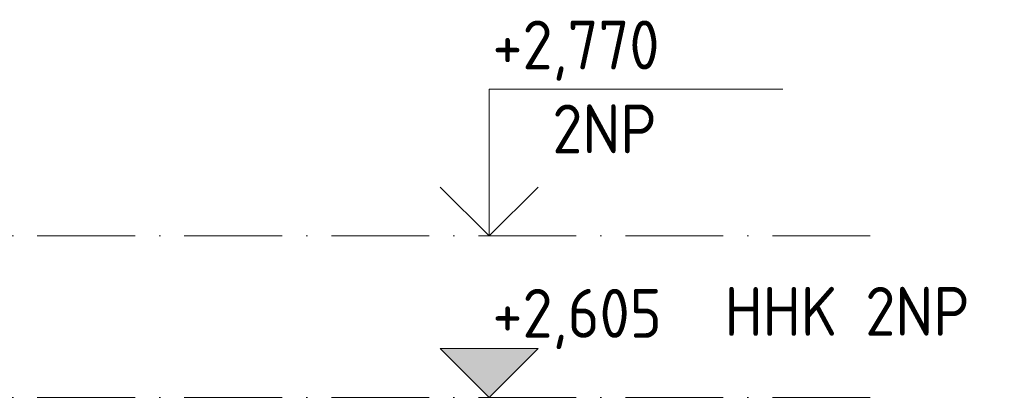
# Model space of a CAD drawing. Header units: millimetres. Extents: x 4307 to 42792, y 1610 to 10025.
# Tile 179 of 256: x 27699 to 28705, y 2605 to 2991. Entities that reach past the tile are written whole.
import ezdxf

# ---------------------------------------------------------------- set-up
doc = ezdxf.new("R2010")
doc.units = ezdxf.units.MM
doc.linetypes.add('Čerchovaná', pattern=[150, 100, -25, 0, -25])
doc.layers.add('A-FLOR-LEVL', color=51, linetype='Continuous', lineweight=5)
doc.styles.add('ISOCPEUR', font='isocpeur.ttf', dxfattribs={"width": 0.9, "height": 50})

# ---------------------------------------------------------------- blocks, each defined once
blk = doc.blocks.new('Podlaží - Výšková kačena-16046-V2')
at = {"layer": 'A-FLOR-LEVL'}
for p, q in [((16817.1, 2920), (17117.1, 2920)), ((16817.1, 2770), (16817.1, 2920)), ((16767.1, 2820), (16817.1, 2770)), ((16867.1, 2820), (16817.1, 2770))]:
    blk.add_line(p, q, dxfattribs=at)
blk = doc.blocks.new('Podlaží - Výšková kačena-487224-V2')
at = {"layer": 'A-FLOR-LEVL'}
blk.add_hatch(color=256, dxfattribs=at).paths.add_polyline_path([(16867.1, 2655), (16817.1, 2605), (16767.1, 2655)])
for p, q in [((16767.1, 2655), (16817.1, 2605)), ((16867.1, 2655), (16767.1, 2655)), ((16767.1, 2655), (16817.1, 2605)), ((16867.1, 2655), (16817.1, 2605)), ((16817.1, 2605), (16867.1, 2655))]:
    blk.add_line(p, q, dxfattribs=at)

msp = doc.modelspace()

# ---------------------------------------------------------------- linework, layer by layer
at = {"layer": 'A-FLOR-LEVL', "linetype": 'Čerchovaná'}
for p, q in [((26216.3, 2770), (28577, 2770)), ((26216.3, 2605), (28577, 2605))]:
    msp.add_line(p, q, dxfattribs=at)

# ---------------------------------------------------------------- block references
at = {"layer": 'A-FLOR-LEVL'}
for name in ['Podlaží - Výšková kačena-16046-V2', 'Podlaží - Výšková kačena-487224-V2']:
    msp.add_blockref(name, (11361.5, 0), dxfattribs=at)

# ---------------------------------------------------------------- texts
at = {"layer": 'A-FLOR-LEVL', "char_height": 50, "attachment_point": 1, "style": 'ISOCPEUR'}
for s, insert, width in [('+2,770', (28182, 2990.3), 218.259), ('2NP', (28243.1, 2904.4), 129.873), ('+2,605', (28182, 2715.9), 218.259), ('HHK 2NP', (28418.9, 2717.9), 299.43)]:
    msp.add_mtext(s, dxfattribs=dict(at, insert=insert, width=width))

doc.saveas('drawing.dxf')
